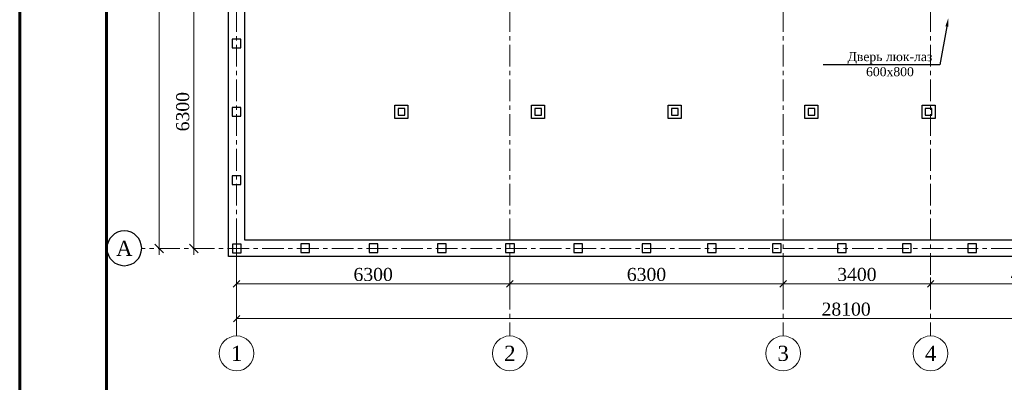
# Model space of a CAD drawing. Header units: millimetres. Extents: x 2063114 to 14983986, y -126020516 to 213791.
# Tile 252 of 256: x 2320392 to 2343088, y -1226465 to -1218113. Entities that reach past the tile are written whole.
import ezdxf
from ezdxf import colors
from ezdxf.entities.mleader import LeaderData, LeaderLine
from ezdxf.enums import TextEntityAlignment as Align
from ezdxf.math import Vec2, Vec3

# ---------------------------------------------------------------- set-up
doc = ezdxf.new("R2010")
doc.units = ezdxf.units.MM
doc.linetypes.add('ACAD_ISO04W100', pattern=[30, 24, -3, 0, -3])
doc.linetypes.add('CENTERX2', pattern=[4, 2.5, -0.5, 0.5, -0.5])
doc.layers.get('Defpoints').update_dxf_attribs({"color": 6, "lineweight": 35})
doc.layers.add('000000000', color=7, linetype='Continuous')
doc.layers.add('_print', color=6, linetype='Continuous', lineweight=60, plot=False)
for name, color, linetype, lineweight in [('АСО-оси', 24, 'CENTERX2', 20), ('АСО-Размеры-цепочки', 7, 'Continuous', 13), ('оси', 22, 'ACAD_ISO04W100', 13)]:
    doc.layers.add(name, color=color, linetype=linetype, lineweight=lineweight)
doc.styles.add('RUSS', font='russ', dxfattribs={"width": 0.75})
doc.styles.add('SIMPLEX', font='times.ttf', dxfattribs={"width": 0.7})
doc.styles.add('TIMES', font='times.ttf')
doc.styles.add('Times New Roman', font='times.ttf')
doc.dimstyles.new('Dim(100)', dxfattribs={"dimscale": 100, "dimtxt": 3.5, "dimasz": 2, "dimexe": 2, "dimexo": 2, "dimgap": 1, "dimtad": 1, "dimdec": 0, "dimdsep": 46, "dimtxsty": 'SIMPLEX', "dimblk": 'OBLIQUE', "dimcen": 2.5, "dimdle": 1.5, "dimclrd": 256, "dimclre": 256, "dimclrt": 256, "dimadec": 0, "dimazin": 0, "dimtfac": 0.75, "dimtdec": 0, "dimtmove": 1, "dimatfit": 3, "dimfxl": 1, "dimtolj": 1, "dimtzin": 0, "dimlwd": -1, "dimlwe": -1, "dimarcsym": 0})
doc.dimstyles.new('Миржалол100', dxfattribs={"dimtxt": 300, "dimasz": 150, "dimexe": 100, "dimexo": 100, "dimgap": 63, "dimtad": 1, "dimdec": 0, "dimtxsty": 'Times New Roman', "dimblk": 'OBLIQUE', "dimcen": 100, "dimclrd": 256, "dimclre": 256, "dimclrt": 256, "dimadec": 0, "dimazin": 0, "dimtfac": 1, "dimtdec": 0, "dimtmove": 1, "dimatfit": 3, "dimfxl": 800, "dimlwd": 13, "dimlwe": 13, "dimarcsym": 0})

# ---------------------------------------------------------------- blocks, each defined once
blk = doc.blocks.new('_Oblique')
at = {"color": 0, "linetype": 'ByBlock', "lineweight": -2}
blk.add_line((-0.5, -0.5), (0.5, 0.5), dxfattribs=at)
blk = doc.blocks.new('*D544')
at = {"layer": 'Defpoints', "color": 0, "lineweight": 30, "transparency": 16777216}
for p in [(2323604, -1204481), (2324103, -1204481), (2323604, -1223381)]:
    blk.add_point(p, dxfattribs=at)
at = {"layer": 'АСО-Размеры-цепочки', "transparency": 16777216}
for p, q in [((2323903, -1204481), (2323404, -1204481)), ((2323604, -1223531), (2323604, -1204331))]:
    blk.add_line(p, q, dxfattribs=at)
at = {"layer": 'АСО-Размеры-цепочки', "transparency": 16777216, "xscale": 200, "yscale": 200, "zscale": 200}
for p, rotation in [((2323604, -1204481), 90), ((2323604, -1223381), 270)]:
    blk.add_blockref('_Oblique', p, dxfattribs=dict(at, rotation=rotation))
at = {"layer": 'АСО-Размеры-цепочки', "transparency": 16777216, "insert": (2323351, -1213931), "char_height": 300, "attachment_point": 5, "rotation": 90, "style": 'TIMES'}
blk.add_mtext('\\A1;18900', dxfattribs=at)
blk = doc.blocks.new('*D545')
at = {"layer": 'Defpoints', "color": 0, "lineweight": 30, "transparency": 16777216}
for p in [(2324069, -1217081), (2324404, -1217081), (2324404, -1223381)]:
    blk.add_point(p, dxfattribs=at)
at = {"layer": 'АСО-Размеры-цепочки', "transparency": 16777216}
for p, q in [((2324404, -1223531), (2324404, -1216931)), ((2324269, -1217081), (2324604, -1217081))]:
    blk.add_line(p, q, dxfattribs=at)
at = {"layer": 'АСО-Размеры-цепочки', "transparency": 16777216, "xscale": 200, "yscale": 200, "zscale": 200}
for p, rotation in [((2324404, -1217081), 90), ((2324404, -1223381), 270)]:
    blk.add_blockref('_Oblique', p, dxfattribs=dict(at, rotation=rotation))
at = {"layer": 'АСО-Размеры-цепочки', "transparency": 16777216, "insert": (2324151, -1220231), "char_height": 300, "attachment_point": 5, "rotation": 90, "style": 'TIMES'}
blk.add_mtext('\\A1;6300', dxfattribs=at)
blk = doc.blocks.new('MARK-POM')
at = {"linetype": 'Continuous'}
blk.add_circle((0, 0), 4, dxfattribs=at)
at = {"linetype": 'Continuous', "style": 'RUSS', "width": 0.75}
blk.add_attdef('ЌЋЊ…ђ', text='', height=3.5, dxfattribs=at).set_placement((0, 0), align=Align.MIDDLE)
blk = doc.blocks.new('*D596')
at = {"layer": '000000000', "linetype": 'Continuous', "lineweight": 13, "transparency": 16777216}
for p, q in [((2325392, -1222698), (2325392, -1225098)), ((2353492, -1222698), (2353492, -1225098)), ((2325392, -1224998), (2353492, -1224998))]:
    blk.add_line(p, q, dxfattribs=at)
at = {"layer": 'Defpoints', "color": 0, "lineweight": 30, "transparency": 16777216}
for p in [(2325392, -1222598), (2353492, -1222598), (2353492, -1224998)]:
    blk.add_point(p, dxfattribs=at)
at = {"layer": '000000000', "lineweight": 13, "transparency": 16777216, "xscale": 150, "yscale": 150, "zscale": 150, "rotation": 180}
blk.add_blockref('_Oblique', (2325392, -1224998), dxfattribs=at)
at = {"layer": '000000000', "lineweight": 13, "transparency": 16777216, "xscale": 150, "yscale": 150, "zscale": 150}
blk.add_blockref('_Oblique', (2353492, -1224998), dxfattribs=at)
at = {"layer": '000000000', "transparency": 16777216, "insert": (2339442, -1224782), "char_height": 300, "attachment_point": 5, "style": 'Times New Roman'}
blk.add_mtext('28100', dxfattribs=at)
blk = doc.blocks.new('*D597')
at = {"layer": '000000000', "linetype": 'Continuous', "lineweight": 13, "transparency": 16777216}
for p, q in [((2325390, -1223846), (2325390, -1224298)), ((2331690, -1223846), (2331690, -1224298)), ((2325390, -1224198), (2331690, -1224198))]:
    blk.add_line(p, q, dxfattribs=at)
at = {"layer": 'Defpoints', "color": 0, "lineweight": 30, "transparency": 16777216}
for p in [(2325390, -1223746), (2331690, -1223746), (2331690, -1224198)]:
    blk.add_point(p, dxfattribs=at)
at = {"layer": '000000000', "lineweight": 13, "transparency": 16777216, "xscale": 150, "yscale": 150, "zscale": 150, "rotation": 180}
blk.add_blockref('_Oblique', (2325390, -1224198), dxfattribs=at)
at = {"layer": '000000000', "lineweight": 13, "transparency": 16777216, "xscale": 150, "yscale": 150, "zscale": 150}
blk.add_blockref('_Oblique', (2331690, -1224198), dxfattribs=at)
at = {"layer": '000000000', "transparency": 16777216, "insert": (2328540, -1223982), "char_height": 300, "attachment_point": 5, "style": 'Times New Roman'}
blk.add_mtext('6300', dxfattribs=at)
blk = doc.blocks.new('*D598')
at = {"layer": '000000000', "linetype": 'Continuous', "lineweight": 13, "transparency": 16777216}
for p, q in [((2337990, -1223660), (2337990, -1224298)), ((2331690, -1223846), (2331690, -1224298)), ((2331690, -1224198), (2337990, -1224198))]:
    blk.add_line(p, q, dxfattribs=at)
at = {"layer": 'Defpoints', "color": 0, "lineweight": 30, "transparency": 16777216}
for p in [(2331690, -1223746), (2337990, -1223560), (2337990, -1224198)]:
    blk.add_point(p, dxfattribs=at)
at = {"layer": '000000000', "lineweight": 13, "transparency": 16777216, "xscale": 150, "yscale": 150, "zscale": 150, "rotation": 180}
blk.add_blockref('_Oblique', (2331690, -1224198), dxfattribs=at)
at = {"layer": '000000000', "lineweight": 13, "transparency": 16777216, "xscale": 150, "yscale": 150, "zscale": 150}
blk.add_blockref('_Oblique', (2337990, -1224198), dxfattribs=at)
at = {"layer": '000000000', "transparency": 16777216, "insert": (2334840, -1223982), "char_height": 300, "attachment_point": 5, "style": 'Times New Roman'}
blk.add_mtext('6300', dxfattribs=at)
blk = doc.blocks.new('*D599')
at = {"layer": '000000000', "linetype": 'Continuous', "lineweight": 13, "transparency": 16777216}
for p, q in [((2337990, -1223660), (2337990, -1224298)), ((2337990, -1224198), (2341390, -1224198)), ((2341390, -1224048), (2341390, -1224298))]:
    blk.add_line(p, q, dxfattribs=at)
at = {"layer": 'Defpoints', "color": 0, "lineweight": 30, "transparency": 16777216}
for p in [(2337990, -1223560), (2341390, -1223948), (2341390, -1224198)]:
    blk.add_point(p, dxfattribs=at)
at = {"layer": '000000000', "lineweight": 13, "transparency": 16777216, "xscale": 150, "yscale": 150, "zscale": 150, "rotation": 180}
blk.add_blockref('_Oblique', (2337990, -1224198), dxfattribs=at)
at = {"layer": '000000000', "lineweight": 13, "transparency": 16777216, "xscale": 150, "yscale": 150, "zscale": 150}
blk.add_blockref('_Oblique', (2341390, -1224198), dxfattribs=at)
at = {"layer": '000000000', "transparency": 16777216, "insert": (2339690, -1223982), "char_height": 300, "attachment_point": 5, "style": 'Times New Roman'}
blk.add_mtext('3400', dxfattribs=at)
blk = doc.blocks.new('*D600')
at = {"layer": '000000000', "linetype": 'Continuous', "lineweight": 13, "transparency": 16777216}
for p, q in [((2345990, -1223835), (2345990, -1224298)), ((2341390, -1224048), (2341390, -1224298)), ((2341390, -1224198), (2345990, -1224198))]:
    blk.add_line(p, q, dxfattribs=at)
at = {"layer": 'Defpoints', "color": 0, "lineweight": 30, "transparency": 16777216}
for p in [(2345990, -1223735), (2341390, -1223948), (2345990, -1224198)]:
    blk.add_point(p, dxfattribs=at)
at = {"layer": '000000000', "lineweight": 13, "transparency": 16777216, "xscale": 150, "yscale": 150, "zscale": 150, "rotation": 180}
blk.add_blockref('_Oblique', (2341390, -1224198), dxfattribs=at)
at = {"layer": '000000000', "lineweight": 13, "transparency": 16777216, "xscale": 150, "yscale": 150, "zscale": 150}
blk.add_blockref('_Oblique', (2345990, -1224198), dxfattribs=at)
at = {"layer": '000000000', "transparency": 16777216, "insert": (2343690, -1223982), "char_height": 300, "attachment_point": 5, "style": 'Times New Roman'}
blk.add_mtext('4600', dxfattribs=at)
blk = doc.blocks.new('*U1590')
at = {"color": 0, "ltscale": 25}
blk.add_lwpolyline([(-59400, 42000), (0, 42000), (0, 0), (-59400, 0)], close=True, dxfattribs=at)
at = {"color": 0, "lineweight": 60, "ltscale": 25}
blk.add_lwpolyline([(-57400, 41500), (-500, 41500), (-500, 500), (-57400, 500)], close=True, dxfattribs=at)

msp = doc.modelspace()

# ---------------------------------------------------------------- linework, layer by layer
at = {"ltscale": 100}
for points in [[(2325204.08397, -1204290.71974), (2353684.08397, -1204290.71974), (2353684.08397, -1223570.71974), (2325204.08397, -1223570.71974)], [(2325584.08397, -1204670.71974), (2353304.08397, -1204670.71974), (2353304.08397, -1223190.71974), (2325584.08397, -1223190.71974)]]:
    msp.add_lwpolyline(points, close=True, dxfattribs=at)
at = {"lineweight": -2}
for points in [[(2325291.96706, -1218757.86887), (2325491.96706, -1218757.86887), (2325491.96706, -1218557.86887), (2325291.96706, -1218557.86887)], [(2325291.96706, -1220332.85276), (2325491.96706, -1220332.85276), (2325491.96706, -1220132.85276), (2325291.96706, -1220132.85276)], [(2325291.96706, -1221907.85276), (2325491.96706, -1221907.85276), (2325491.96706, -1221707.85276), (2325291.96706, -1221707.85276)], [(2325294.08398, -1223480.70358), (2325494.08398, -1223480.70358), (2325494.08398, -1223280.70358), (2325294.08398, -1223280.70358)], [(2326869.08397, -1223478.60282), (2327069.08397, -1223478.60282), (2327069.08397, -1223278.60282), (2326869.08397, -1223278.60282)], [(2328444.08397, -1223478.60282), (2328644.08397, -1223478.60282), (2328644.08397, -1223278.60282), (2328444.08397, -1223278.60282)], [(2330019.08397, -1223478.60282), (2330219.08397, -1223478.60282), (2330219.08397, -1223278.60282), (2330019.08397, -1223278.60282)], [(2331594.08397, -1223478.60282), (2331794.08397, -1223478.60282), (2331794.08397, -1223278.60282), (2331594.08397, -1223278.60282)], [(2333169.09203, -1223478.60282), (2333369.09203, -1223478.60282), (2333369.09203, -1223278.60282), (2333169.09203, -1223278.60282)], [(2334744.09203, -1223478.60282), (2334944.09203, -1223478.60282), (2334944.09203, -1223278.60282), (2334744.09203, -1223278.60282)], [(2336244.08397, -1223478.60282), (2336444.08397, -1223478.60282), (2336444.08397, -1223278.60282), (2336244.08397, -1223278.60282)], [(2337744.08397, -1223478.60282), (2337944.08397, -1223478.60282), (2337944.08397, -1223278.60282), (2337744.08397, -1223278.60282)], [(2339244.08397, -1223478.60282), (2339444.08397, -1223478.60282), (2339444.08397, -1223278.60282), (2339244.08397, -1223278.60282)], [(2340744.08397, -1223478.60282), (2340944.08397, -1223478.60282), (2340944.08397, -1223278.60282), (2340744.08397, -1223278.60282)], [(2342244.08397, -1223478.60282), (2342444.08397, -1223478.60282), (2342444.08397, -1223278.60282), (2342244.08397, -1223278.60282)]]:
    msp.add_lwpolyline(points, close=True, dxfattribs=at)
at = {"color": 253, "lineweight": 25}
for points in [[(2329041.95514, -1220084.94578), (2329341.95514, -1220084.94578), (2329341.95514, -1220384.94578), (2329041.95514, -1220384.94578)], [(2332191.959, -1220084.94143), (2332491.959, -1220084.94143), (2332491.959, -1220384.94143), (2332191.959, -1220384.94143)], [(2335341.959, -1220084.94143), (2335641.959, -1220084.94143), (2335641.959, -1220384.94143), (2335341.959, -1220384.94143)], [(2338491.96706, -1220084.93945), (2338791.96706, -1220084.93945), (2338791.96706, -1220384.93945), (2338491.96706, -1220384.93945)], [(2341191.96706, -1220084.93945), (2341491.96706, -1220084.93945), (2341491.96706, -1220384.93945), (2341191.96706, -1220384.93945)], [(2329116.96319, -1220309.94379), (2329266.96319, -1220309.94379), (2329266.96319, -1220159.94379), (2329116.96319, -1220159.94379)], [(2332266.96706, -1220309.93945), (2332416.96706, -1220309.93945), (2332416.96706, -1220159.93945), (2332266.96706, -1220159.93945)], [(2335416.96706, -1220309.93945), (2335566.96706, -1220309.93945), (2335566.96706, -1220159.93945), (2335416.96706, -1220159.93945)], [(2338566.97511, -1220309.93746), (2338716.97511, -1220309.93746), (2338716.97511, -1220159.93746), (2338566.97511, -1220159.93746)], [(2341266.97511, -1220309.93746), (2341416.97511, -1220309.93746), (2341416.97511, -1220159.93746), (2341266.97511, -1220159.93746)]]:
    msp.add_lwpolyline(points, close=True, dxfattribs=at)
at = {"layer": '_print', "ltscale": 100}
msp.add_lwpolyline([(2379792.08613, -1243001.43901), (2320392.08613, -1243001.43901), (2320392.08613, -1201001.43901), (2379792.08613, -1201001.43901)], close=True, dxfattribs=at)
at = {"layer": 'АСО-оси', "ltscale": 200}
for p, q in [((2325391.96706, -1204290.71974), (2325391.96706, -1225397.85276)), ((2331689.85014, -1204290.71974), (2331689.85014, -1225397.85077)), ((2337989.85014, -1204290.71974), (2337989.85014, -1225397.85077)), ((2341389.85014, -1204290.71974), (2341389.85014, -1225403.85077))]:
    msp.add_line(p, q, dxfattribs=at)
at = {"layer": 'АСО-оси', "color": 116, "ltscale": 200}
msp.add_line((2353684.08397, -1223380.71974), (2323204.08397, -1223380.71974), dxfattribs=at)

# ---------------------------------------------------------------- block references
msp.add_blockref('*U1590', (2379792.08613, -1243001.43901))
at = {"ltscale": 200}
ref = msp.add_blockref('MARK-POM', (2322804.112, -1223378.60234), dxfattribs=dict(at, xscale=-100, yscale=100, zscale=100))
ref.add_attrib('ЌЋЊ…ђ', 'A', dxfattribs={"color": 0, "linetype": 'Continuous', "height": 350, "style": 'TIMES'}).set_placement((2322804.112, -1223378.60234), align=Align.MIDDLE_CENTER)
at = {"layer": 'оси', "ltscale": 200}
ref = msp.add_blockref('MARK-POM', (2325391.96706, -1225797.85276), dxfattribs=dict(at, xscale=-100, yscale=100, zscale=100))
ref.add_attrib('ЌЋЊ…ђ', '1', dxfattribs={"layer": '0', "color": 0, "linetype": 'Continuous', "height": 350, "style": 'TIMES'}).set_placement((2325391.96706, -1225797.85276), align=Align.MIDDLE_CENTER)
at = {"layer": 'оси', "color": 1, "ltscale": 200}
ref = msp.add_blockref('MARK-POM', (2331689.85014, -1225797.85077), dxfattribs=dict(at, xscale=-100, yscale=100, zscale=100))
ref.add_attrib('ЌЋЊ…ђ', '2', dxfattribs={"layer": '0', "color": 0, "linetype": 'Continuous', "height": 350, "style": 'TIMES'}).set_placement((2331689.85014, -1225797.85077), align=Align.MIDDLE_CENTER)
ref = msp.add_blockref('MARK-POM', (2337989.85014, -1225797.85077), dxfattribs=dict(at, xscale=-100, yscale=100, zscale=100))
ref.add_attrib('ЌЋЊ…ђ', '3', dxfattribs={"layer": '0', "color": 0, "linetype": 'Continuous', "height": 350, "style": 'TIMES'}).set_placement((2337989.85014, -1225797.85077), align=Align.MIDDLE_CENTER)
ref = msp.add_blockref('MARK-POM', (2341389.85014, -1225797.85077), dxfattribs=dict(at, xscale=-100, yscale=100, zscale=100))
ref.add_attrib('ЌЋЊ…ђ', '4', dxfattribs={"layer": '0', "color": 0, "linetype": 'Continuous', "height": 350, "style": 'TIMES'}).set_placement((2341389.85014, -1225797.85077), align=Align.MIDDLE_CENTER)

# ---------------------------------------------------------------- dimensions: what is measured, and where the dimension line sits
at = {"layer": '000000000'}
for base, p1, p2, picture, middle in [((2353491.96706, -1224997.85276), (2325391.96706, -1222597.85276), (2353491.96706, -1222597.85276), '*D596', (2339441.96706, -1224782.25723)), ((2331689.85014, -1224197.85077), (2325389.85014, -1223746.20925), (2331689.85014, -1223746.20925), '*D597', (2328539.85014, -1223982.25524)), ((2337989.85014, -1224197.85077), (2331689.85014, -1223746.20925), (2337989.85014, -1223559.58445), '*D598', (2334839.85014, -1223982.25524)), ((2341389.85014, -1224197.85445), (2337989.85014, -1223559.58445), (2341389.85014, -1223947.85445), '*D599', (2339689.85014, -1223982.25892)), ((2345989.85014, -1224197.85445), (2341389.85014, -1223947.85445), (2345989.85014, -1223735.14879), '*D600', (2343689.85014, -1223982.25892))]:
    dim = msp.add_linear_dim(base=base, p1=p1, p2=p2, dimstyle='Миржалол100', dxfattribs=at)
    dim.commit()
    dim.dimension.update_dxf_attribs({"geometry": picture, "text_midpoint": middle})
at = {"layer": 'АСО-Размеры-цепочки'}
for base, p1, p2, picture, middle in [((2323604.08397, -1204480.71974), (2323604.08397, -1223380.71974), (2324103.06312, -1204480.71974), '*D544', (2323351.05586, -1213930.71974)), ((2324404.08397, -1217080.71974), (2324404.08397, -1223380.71974), (2324069.46534, -1217080.71974), '*D545', (2324151.48844, -1220230.71974))]:
    dim = msp.add_linear_dim(base=base, p1=p1, p2=p2, angle=90, dimstyle='Dim(100)', override={"dimtxt": 3, "dimtxsty": 'TIMES'}, dxfattribs=at)
    dim.commit()
    dim.dimension.update_dxf_attribs({"geometry": picture, "text_midpoint": middle})

# ---------------------------------------------------------------- leaders
at = {"layer": 'АСО-Размеры-цепочки', "lineweight": 18, "ltscale": 100}
ml = msp.add_multileader_mtext('Standard', dxfattribs=at)
ml.set_content('{\\H0.83333x;Дверь люк-лаз\\P600x800 }', color=256, style='Times New Roman')
ml.set_leader_properties()
ml.build(insert=Vec2(0, 0))
ml.multileader.update_dxf_attribs({"text_left_attachment_type": 6, "text_right_attachment_type": 6, "dogleg_length": 0.36, "arrow_head_size": 200})
ctx = ml.context
ctx.base_point, ctx.char_height, ctx.arrow_head_size, ctx.landing_gap_size, ctx.plane_origin = Vec3(2339304.66882, -1219150.8913), 250, 200, 200, Vec3(2341158.84088, -1216312.76885)
ctx.left_attachment, ctx.right_attachment, ctx.text_align_type = 6, 6, 1
notes = []
notes.append((ctx, [(0, (1, 1, 0), (2341600.59922, -1219150.8913), (-1, 0), 0.36, [(3, [(2341799.41695, -1218070.71974)], 0, [])])]))
ctx.mtext.insert, ctx.mtext.alignment, ctx.mtext.flow_direction = Vec3(2340452.45402, -1218859.2248), 2, 5
for ctx, leaders in notes:
    for number, flags, end, landing, length, lines in leaders:
        leader = LeaderData()
        leader.index, (leader.has_last_leader_line, leader.has_dogleg_vector, leader.attachment_direction) = number, flags
        leader.last_leader_point, leader.dogleg_vector, leader.dogleg_length = Vec3(end), Vec3(landing), length
        for number, points, colour, breaks in lines:
            line = LeaderLine()
            line.index, line.vertices, line.color, line.breaks = number, Vec3.list(points), colors.encode_raw_color(colour), breaks
            leader.lines.append(line)
        ctx.leaders.append(leader)

doc.saveas('drawing.dxf')
